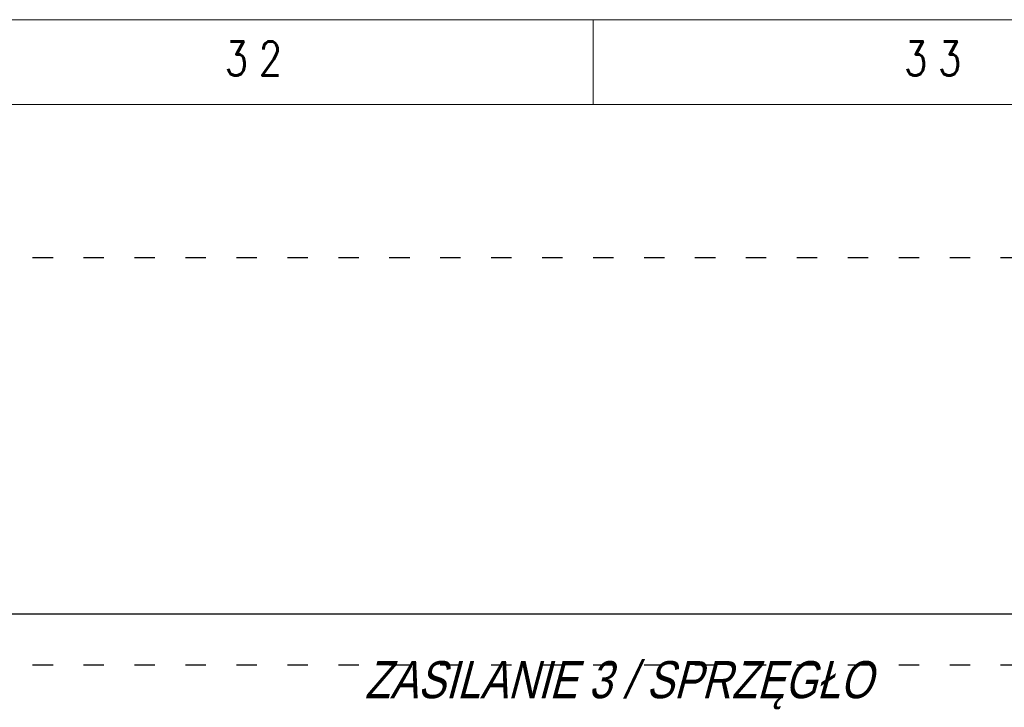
# Model space of a CAD drawing. Header units: millimetres. Extents: x -31 to 6803, y 0 to 664.
# Tile 84 of 119: x 1289 to 1347, y 239 to 280. Entities that reach past the tile are written whole.
import ezdxf
from ezdxf.enums import TextEntityAlignment as Align

# ---------------------------------------------------------------- set-up
doc = ezdxf.new("R2010")
doc.units = ezdxf.units.MM
doc.linetypes.add('ACAD_ISO03W100', pattern=[30, 12, -18])
doc.layers.add('!POMOCNICZE', color=8, linetype='Continuous', plot=False)
doc.layers.add('ramka', color=9, linetype='Continuous', lineweight=20)
doc.styles.add('CP_TXTCON_IT', font='arial.ttf', dxfattribs={"width": 0.8, "oblique": 15})
doc.styles.add('ROMANS', font='romans.shx', dxfattribs={"width": 0.8})

msp = doc.modelspace()

# ---------------------------------------------------------------- linework, layer by layer
at = {"layer": '!POMOCNICZE', "linetype": 'ACAD_ISO03W100', "ltscale": 0.1}
for p, q in [((3, 266), (6803, 266)), ((3, 242), (6803, 242))]:
    msp.add_line(p, q, dxfattribs=at)
at = {"layer": '!POMOCNICZE'}
msp.add_line((3, 245), (6803, 245), dxfattribs=at)
at = {"layer": 'ramka', "ltscale": 5}
for p, q in [((1603, 280), (1203, 280)), ((1323, 280), (1323, 280)), ((1323, 280), (1323, 275)), ((1603, 275), (1203, 275))]:
    msp.add_line(p, q, dxfattribs=at)

# ---------------------------------------------------------------- texts
at = {"style": 'CP_TXTCON_IT', "oblique": 15, "width": 0.8}
msp.add_text('ZASILANIE 3 / SPRZĘGŁO', height=2.1875, dxfattribs=at).set_placement((1309.551, 240.033))
at = {"layer": 'ramka', "style": 'ROMANS', "width": 0.8}
for s, p in [('3', (1302, 276.72)), ('2', (1304, 276.72)), ('3', (1342, 276.72)), ('3', (1344, 276.72))]:
    msp.add_text(s, height=2, dxfattribs=at).set_placement(p, align=Align.CENTER)

doc.saveas('drawing.dxf')
